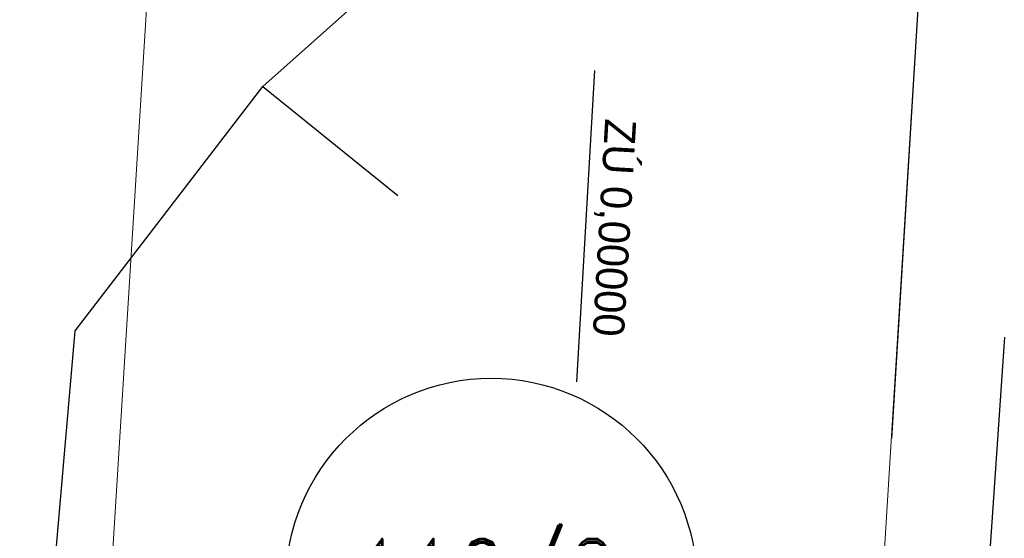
# Model space of a CAD drawing. Extents: x -783215 to -782699, y -1044860 to -1044498.
# Tile 9 of 60: x -783117 to -783101, y -1044727 to -1044718. Entities that reach past the tile are written whole.
import ezdxf
from ezdxf.enums import TextEntityAlignment as Align

# ---------------------------------------------------------------- set-up
doc = ezdxf.new("R2010")
doc.units = 0
doc.header["$MEASUREMENT"] = 0
for name, color, linetype in [('C3D_Trasa-Popisy trasy', 1, 'CONTINUOUS'), ('KN_dotčené pozemky', 3, 'CONTINUOUS'), ('KN_POZEMKY 500', 140, 'CONTINUOUS'), ('S_CETIN_METALIKA', 6, 'SDELSPOJO')]:
    doc.layers.add(name, color=color, linetype=linetype)
for name, color, linetype, lineweight in [('KN_hranice pozemků', 140, 'CONTINUOUS', 30), ('KN_slučky', 253, 'CONTINUOUS', 9), ('Z_BUDOVY', 7, 'CONTINUOUS', 30)]:
    doc.layers.add(name, color=color, linetype=linetype, lineweight=lineweight)
doc.layers.add('šrafy zeleň', color=7, linetype='CONTINUOUS', lineweight=13, true_color=0xdaf1b1)
doc.styles.add('ROMAND', font='romand', dxfattribs={"height": 0.2})
doc.styles.add('Style-cs_Working', font='cs_Working.shx')
doc.linetypes.add('SDELSPOJO', pattern='A,7,-6,[31,civil.shx,S=1,R=0,X=0,Y=0],-6', length=19)

msp = doc.modelspace()

# ---------------------------------------------------------------- hatches: boundary and pattern name
at = {"layer": 'šrafy zeleň', "linetype": 'ByBlock', "ltscale": 2500}
h = msp.add_hatch(dxfattribs=at)
h.set_pattern_fill('ANSI31', color=256, angle=100)
h.set_pattern_definition([(145, (0, 0), (-0.071697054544, -0.102394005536), [])])
h.paths.add_polyline_path([(-783076.403, -1044720.256), (-783076.403, -1044719.156), (-783075.303, -1044719.156), (-783075.303, -1044720.256)])
edge = h.paths.add_edge_path()
edge.add_line((-783075.375, -1044716.204), (-783075.86, -1044712.86))
edge.add_line((-783075.86, -1044712.86), (-783087.109, -1044714.095))
edge.add_arc((-783091.662, -1044672.594), 41.75, 266.7095, 276.2615, ccw=False)
edge.add_line((-783094.059, -1044714.275), (-783107.39, -1044713.508))
edge.add_line((-783107.39, -1044713.508), (-783107.451, -1044714.919))
edge.add_line((-783107.451, -1044714.919), (-783102.36, -1044715.22))
edge.add_line((-783102.36, -1044715.22), (-783098.121, -1044715.777))
edge.add_line((-783098.121, -1044715.777), (-783093.164, -1044716.095))
edge.add_line((-783093.164, -1044716.095), (-783089.499, -1044715.32))
edge.add_line((-783089.499, -1044715.32), (-783082.737, -1044714.904))
edge.add_line((-783082.737, -1044714.904), (-783079.734, -1044715.356))
edge.add_line((-783079.734, -1044715.356), (-783078.177, -1044720.379))
edge.add_line((-783078.177, -1044720.379), (-783077.874, -1044728.355))
edge.add_line((-783077.874, -1044728.355), (-783077.859, -1044729.156))
edge.add_line((-783077.859, -1044729.156), (-783077.849, -1044729.519))
edge.add_line((-783077.849, -1044729.519), (-783075.242, -1044729.515))
edge.add_arc((-783063.958, -1044733.596), 12, 145.4578, 160.1178, ccw=False)
edge.add_line((-783073.842, -1044726.791), (-783074.658, -1044721.159))
edge.add_line((-783074.658, -1044721.159), (-783075.375, -1044716.204))

# ---------------------------------------------------------------- linework, layer by layer
at = {"layer": 'C3D_Trasa-Popisy trasy', "color": 1, "linetype": 'Continuous', "lineweight": -3}
msp.add_line((-783107.729, -1044719.123), (-783108.016, -1044724.115), dxfattribs=at)
at = {"layer": 'KN_dotčené pozemky'}
msp.add_circle((-783109.383, -1044727.359), 3.299, dxfattribs=at)
at = {"layer": 'KN_hranice pozemků', "linetype": 'Continuous'}
msp.add_line((-783101.15, -1044723.4), (-783102.24, -1044739.31), dxfattribs=at).dxf.unprotected_set("ltscale", 0)
at = {"layer": 'KN_slučky'}
for p, q in [((-783116.08, -1044736.86), (-783114.69, -1044714.49)), ((-783102.36, -1044715.22), (-783103.74, -1044737.64))]:
    msp.add_line(p, q, dxfattribs=at)
at = {"layer": 'S_CETIN_METALIKA', "ltscale": 0.2, "flags": 128}
for points in [[(-783113.05, -1044719.38), (-783111.54, -1044718.04), (-783109.24, -1044718.09), (-783107.9, -1044709.73), (-783105.19, -1044709.44)], [(-783115.982, -1044744.585), (-783115.76, -1044744.36), (-783115.34, -1044743.35), (-783116.15, -1044739.61), (-783116.95, -1044733.54), (-783116.06, -1044723.3), (-783113.05, -1044719.38)], [(-783113.05, -1044719.38), (-783110.88, -1044721.13)]]:
    msp.add_lwpolyline(points, dxfattribs=at)
at = {"layer": 'Z_BUDOVY'}
msp.add_line((-783102.36, -1044715.22), (-783102.963, -1044725.024), dxfattribs=at).dxf.unprotected_set("ltscale", 0)

# ---------------------------------------------------------------- texts
at = {"layer": 'C3D_Trasa-Popisy trasy', "color": 1, "linetype": 'Continuous', "lineweight": -3, "insert": (-783107.748, -1044721.626), "char_height": 0.5, "attachment_point": 8, "rotation": 266.7095, "style": 'Style-cs_Working'}
msp.add_mtext('ZÚ 0,00000', dxfattribs=at)
at = {"layer": 'KN_POZEMKY 500', "linetype": 'Continuous', "style": 'ROMAND', "width": 0.8}
msp.add_text('110/2', height=1.2, dxfattribs=at).set_placement((-783109.47, -1044727.84), align=Align.CENTER)

doc.saveas('drawing.dxf')
